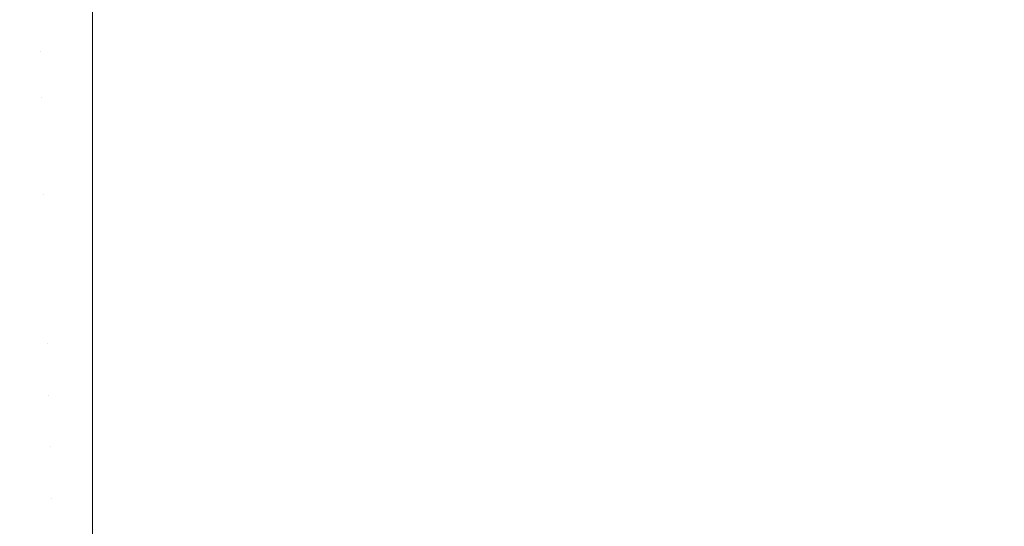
# Model space of a CAD drawing. Header units: centimetres. Extents: x -21.6 to 22.7, y 4.2 to 6.
# Tile 70 of 256: x -21.5062 to -21.4686, y 5.9591 to 5.9785. Entities that reach past the tile are written whole.
import ezdxf

# ---------------------------------------------------------------- set-up
doc = ezdxf.new("R2010")
doc.units = ezdxf.units.CM
doc.header["$LTSCALE"] = 2.54
doc.layers.add('Lucido design-1', color=7, linetype='Continuous')

# ---------------------------------------------------------------- blocks, each defined once
blk = doc.blocks.new('Gruppo-3-1')
at = {"color": 7, "linetype": 'Continuous', "lineweight": 9}
for points, invisible_edges in [([(-21.505426, 5.977299, -2276.258516), (-21.503423, 5.976816, -2276.257891), (-21.503423, 5.979547, -2276.261294), (-21.505471, 5.979038, -2276.260685)], 13), ([(22.630348, 5.979547, -2276.261294), (-21.503423, 5.979547, -2276.261294), (-21.503423, 5.976816, -2276.257891), (22.630348, 5.976816, -2276.257891)], 5), ([(-6.792166, 5.979547, -2276.983046), (-6.792166, 5.976816, -2276.986449), (-21.503423, 5.976816, -2276.986449), (-21.503423, 5.979066, -2276.983646)], 10), ([(-21.505471, 5.979038, -2276.260685), (-21.507516, 5.978923, -2276.260685), (-21.507425, 5.977186, -2276.258516), (-21.505426, 5.977299, -2276.258516)], 15), ([(-21.507425, 5.977186, -2276.985824), (-21.507516, 5.978923, -2276.983655), (-21.505471, 5.979038, -2276.983655), (-21.505426, 5.977299, -2276.985824)], 15), ([(-21.505426, 5.977299, -2276.985824), (-21.505471, 5.979038, -2276.983655), (-21.503423, 5.979066, -2276.983646), (-21.503423, 5.976816, -2276.986449)], 11), ([(-21.505426, 5.977299, -2276.258516), (-21.507425, 5.977186, -2276.258516), (-21.507333, 5.975407, -2276.256417), (-21.505379, 5.975518, -2276.256417)], 15), ([(-21.505426, 5.977299, -2276.985824), (-21.505379, 5.975518, -2276.987923), (-21.507333, 5.975407, -2276.987923), (-21.507425, 5.977186, -2276.985824)], 15), ([(-21.505379, 5.975518, -2276.256417), (-21.503423, 5.976816, -2276.257891), (-21.505426, 5.977299, -2276.258516)], 11), ([(-21.505379, 5.975518, -2276.987923), (-21.505426, 5.977299, -2276.985824), (-21.503423, 5.976816, -2276.986449)], 11), ([(-21.503423, 5.97394, -2276.254611), (-21.503423, 5.976816, -2276.257891), (-21.505379, 5.975518, -2276.256417)], 10), ([(-21.503423, 5.976816, -2276.986449), (-21.503423, 5.975537, -2276.987908), (-21.505379, 5.975518, -2276.987923)], 10), ([(22.630348, 5.976816, -2276.257891), (-21.503423, 5.976816, -2276.257891), (-21.503423, 5.97394, -2276.254611), (22.630348, 5.97394, -2276.254611)], 5), ([(-6.792166, 5.976816, -2276.986449), (-6.792166, 5.97394, -2276.989729), (-21.503423, 5.97394, -2276.989729), (-21.503423, 5.975537, -2276.987908)], 10), ([(-21.503423, 5.975537, -2276.987908), (-21.503423, 5.976816, -2276.986449), (-6.792166, 5.976816, -2276.986449)], 10), ([(-21.505379, 5.975518, -2276.987923), (-21.503423, 5.975537, -2276.987908), (-21.503423, 5.97394, -2276.989729)], 9), ([(-21.505379, 5.975518, -2276.256417), (-21.507333, 5.975407, -2276.256417), (-21.507238, 5.973591, -2276.254388), (-21.505332, 5.973699, -2276.254388)], 15), ([(-21.507238, 5.973591, -2276.989952), (-21.507333, 5.975407, -2276.987923), (-21.505379, 5.975518, -2276.987923), (-21.505332, 5.973699, -2276.989952)], 15), ([(-21.505379, 5.975518, -2276.256417), (-21.505332, 5.973699, -2276.254388), (-21.503423, 5.97394, -2276.254611)], 11), ([(-21.503423, 5.97394, -2276.989729), (-21.505332, 5.973699, -2276.989952), (-21.505379, 5.975518, -2276.987923)], 11), ([(-21.505332, 5.973699, -2276.254388), (-21.507238, 5.973591, -2276.254388), (-21.507142, 5.97174, -2276.25243), (-21.505284, 5.971845, -2276.25243)], 15), ([(-21.505332, 5.973699, -2276.989952), (-21.505284, 5.971845, -2276.99191), (-21.507142, 5.97174, -2276.99191), (-21.507238, 5.973591, -2276.989952)], 15), ([(-21.505284, 5.971845, -2276.25243), (-21.503423, 5.970923, -2276.251459), (-21.503423, 5.97394, -2276.254611), (-21.505332, 5.973699, -2276.254388)], 13), ([(-21.503423, 5.97394, -2276.989729), (-21.503423, 5.971865, -2276.991896), (-21.505284, 5.971845, -2276.99191), (-21.505332, 5.973699, -2276.989952)], 14), ([(22.630348, 5.97394, -2276.254611), (-21.503423, 5.97394, -2276.254611), (-21.503423, 5.970923, -2276.251459), (22.630348, 5.970923, -2276.251459)], 5), ([(-6.792166, 5.97394, -2276.989729), (-6.792166, 5.970923, -2276.992881), (-21.503423, 5.970923, -2276.992881), (-21.503423, 5.971865, -2276.991896)], 10), ([(-21.503423, 5.971865, -2276.991896), (-21.503423, 5.97394, -2276.989729), (-6.792166, 5.97394, -2276.989729)], 10), ([(-21.505284, 5.971845, -2276.25243), (-21.507142, 5.97174, -2276.25243), (-21.507044, 5.969858, -2276.250543), (-21.505235, 5.96996, -2276.250543)], 15), ([(-21.507044, 5.969858, -2276.993797), (-21.507142, 5.97174, -2276.99191), (-21.505284, 5.971845, -2276.99191), (-21.505235, 5.96996, -2276.993797)], 15), ([(-21.505284, 5.971845, -2276.99191), (-21.503423, 5.971865, -2276.991896), (-21.503423, 5.970923, -2276.992881)], 9), ([(-21.505235, 5.96996, -2276.250543), (-21.503423, 5.970923, -2276.251459), (-21.505284, 5.971845, -2276.25243)], 11), ([(-21.503423, 5.970923, -2276.992881), (-21.505235, 5.96996, -2276.993797), (-21.505284, 5.971845, -2276.99191)], 11), ([(-21.505185, 5.968048, -2276.248727), (-21.503423, 5.967771, -2276.248442), (-21.503423, 5.970923, -2276.251459), (-21.505235, 5.96996, -2276.250543)], 13), ([(-21.503423, 5.970923, -2276.992881), (-21.503423, 5.968075, -2276.995607), (-21.505185, 5.968048, -2276.995613), (-21.505235, 5.96996, -2276.993797)], 14), ([(22.630348, 5.970923, -2276.251459), (-21.503423, 5.970923, -2276.251459), (-21.503423, 5.967771, -2276.248442), (22.630348, 5.967771, -2276.248442)], 5), ([(-6.792166, 5.970923, -2276.992881), (-6.792166, 5.967771, -2276.995898), (-21.503423, 5.967771, -2276.995898), (-21.503423, 5.968075, -2276.995607)], 10), ([(-21.503423, 5.968075, -2276.995607), (-21.503423, 5.970923, -2276.992881), (-6.792166, 5.970923, -2276.992881)], 10), ([(-21.505235, 5.96996, -2276.250543), (-21.507044, 5.969858, -2276.250543), (-21.506945, 5.967948, -2276.248727), (-21.505185, 5.968048, -2276.248727)], 15), ([(-21.505235, 5.96996, -2276.993797), (-21.505185, 5.968048, -2276.995613), (-21.506945, 5.967948, -2276.995613), (-21.507044, 5.969858, -2276.993797)], 15), ([(-21.505185, 5.968048, -2276.248727), (-21.506945, 5.967948, -2276.248727), (-21.506844, 5.966014, -2276.246983), (-21.505135, 5.966111, -2276.246983)], 15), ([(-21.506844, 5.966014, -2276.997357), (-21.506945, 5.967948, -2276.995613), (-21.505185, 5.968048, -2276.995613), (-21.505135, 5.966111, -2276.997357)], 15), ([(-21.505185, 5.968048, -2276.995613), (-21.503423, 5.968075, -2276.995607), (-21.503423, 5.967771, -2276.995898)], 9), ([(-21.503423, 5.967771, -2276.248442), (-21.505185, 5.968048, -2276.248727), (-21.505135, 5.966111, -2276.246983)], 11), ([(-21.505135, 5.966111, -2276.997357), (-21.505185, 5.968048, -2276.995613), (-21.503423, 5.967771, -2276.995898)], 11), ([(-21.505135, 5.966111, -2276.246983), (-21.503423, 5.964491, -2276.245566), (-21.503423, 5.967771, -2276.248442)], 9), ([(-21.503423, 5.967771, -2276.995898), (-21.503423, 5.964491, -2276.998774), (-21.505135, 5.966111, -2276.997357)], 10), ([(22.630348, 5.967771, -2276.248442), (-21.503423, 5.967771, -2276.248442), (-21.503423, 5.964491, -2276.245566), (22.630348, 5.964491, -2276.245566)], 5), ([(-21.503423, 5.967771, -2276.995898), (-6.792166, 5.967771, -2276.995898), (-6.792166, 5.964491, -2276.998774), (-21.503423, 5.964491, -2276.998774)], 5), ([(-21.505135, 5.966111, -2276.246983), (-21.506844, 5.966014, -2276.246983), (-21.506743, 5.964058, -2276.245308), (-21.505084, 5.964152, -2276.245308)], 15), ([(-21.505135, 5.966111, -2276.997357), (-21.505084, 5.964152, -2276.999031), (-21.506743, 5.964058, -2276.999031), (-21.506844, 5.966014, -2276.997357)], 15), ([(-21.505084, 5.964152, -2276.245308), (-21.503423, 5.964491, -2276.245566), (-21.505135, 5.966111, -2276.246983)], 11), ([(-21.505084, 5.964152, -2276.999031), (-21.505135, 5.966111, -2276.997357), (-21.503423, 5.964491, -2276.998774)], 11), ([(-21.505033, 5.962175, -2276.243704), (-21.503423, 5.961088, -2276.242835), (-21.503423, 5.964491, -2276.245566), (-21.505084, 5.964152, -2276.245308)], 13), ([(-21.503423, 5.964491, -2276.998774), (-21.503423, 5.964178, -2276.999025), (-21.505084, 5.964152, -2276.999031)], 10), ([(22.630348, 5.964491, -2276.245566), (-21.503423, 5.964491, -2276.245566), (-21.503423, 5.961088, -2276.242835), (22.630348, 5.961088, -2276.242835)], 5), ([(-6.792166, 5.964491, -2276.998774), (-6.792166, 5.961088, -2277.001505), (-21.503423, 5.961088, -2277.001505), (-21.503423, 5.964178, -2276.999025)], 10), ([(-21.503423, 5.964178, -2276.999025), (-21.503423, 5.964491, -2276.998774), (-6.792166, 5.964491, -2276.998774)], 10), ([(-21.505084, 5.964152, -2276.245308), (-21.506743, 5.964058, -2276.245308), (-21.50664, 5.962084, -2276.243704), (-21.505033, 5.962175, -2276.243704)], 15), ([(-21.50664, 5.962084, -2277.000635), (-21.506743, 5.964058, -2276.999031), (-21.505084, 5.964152, -2276.999031), (-21.505033, 5.962175, -2277.000635)], 15), ([(-21.505033, 5.962175, -2277.000635), (-21.505084, 5.964152, -2276.999031), (-21.503423, 5.964178, -2276.999025), (-21.503423, 5.961088, -2277.001505)], 11), ([(-21.505033, 5.962175, -2276.243704), (-21.50664, 5.962084, -2276.243704), (-21.506537, 5.960095, -2276.24217), (-21.504981, 5.960183, -2276.24217)], 15), ([(-21.505033, 5.962175, -2277.000635), (-21.504981, 5.960183, -2277.00217), (-21.506537, 5.960095, -2277.00217), (-21.50664, 5.962084, -2277.000635)], 15), ([(-21.504981, 5.960183, -2276.24217), (-21.503423, 5.961088, -2276.242835), (-21.505033, 5.962175, -2276.243704)], 11), ([(-21.504981, 5.960183, -2277.00217), (-21.505033, 5.962175, -2277.000635), (-21.503423, 5.961088, -2277.001505)], 11), ([(-21.503423, 5.95757, -2276.240255), (-21.503423, 5.961088, -2276.242835), (-21.504981, 5.960183, -2276.24217), (-21.504929, 5.958178, -2276.240704)], 14), ([(-21.503423, 5.961088, -2277.001505), (-21.503423, 5.960201, -2277.002155), (-21.504981, 5.960183, -2277.00217)], 10), ([(22.630348, 5.961088, -2276.242835), (-21.503423, 5.961088, -2276.242835), (-21.503423, 5.95757, -2276.240255), (22.630348, 5.95757, -2276.240255)], 5), ([(-6.792166, 5.961088, -2277.001505), (-6.792166, 5.95757, -2277.004085), (-21.503423, 5.95757, -2277.004085), (-21.503423, 5.960201, -2277.002155)], 10), ([(-21.503423, 5.960201, -2277.002155), (-21.503423, 5.961088, -2277.001505), (-6.792166, 5.961088, -2277.001505)], 10), ([(-21.504929, 5.958178, -2276.240704), (-21.504981, 5.960183, -2276.24217), (-21.506537, 5.960095, -2276.24217), (-21.506433, 5.958093, -2276.240704)], 15), ([(-21.504929, 5.958178, -2277.003636), (-21.506433, 5.958093, -2277.003636), (-21.506537, 5.960095, -2277.00217), (-21.504981, 5.960183, -2277.00217)], 15), ([(-21.504981, 5.960183, -2277.00217), (-21.503423, 5.960201, -2277.002155), (-21.503423, 5.95757, -2277.004085), (-21.504929, 5.958178, -2277.003636)], 13)]:
    blk.add_3dface(points, dxfattribs=dict(at, invisible_edges=invisible_edges))
blk = doc.blocks.new('Gruppo-4-1')
at = {"color": 7}
blk.add_blockref('Gruppo-3-1', (0, 0), dxfattribs=at)

msp = doc.modelspace()

# ---------------------------------------------------------------- block references
at = {"layer": 'Lucido design-1', "color": 7}
msp.add_blockref('Gruppo-4-1', (0, 0), dxfattribs=at)

doc.saveas('drawing.dxf')
